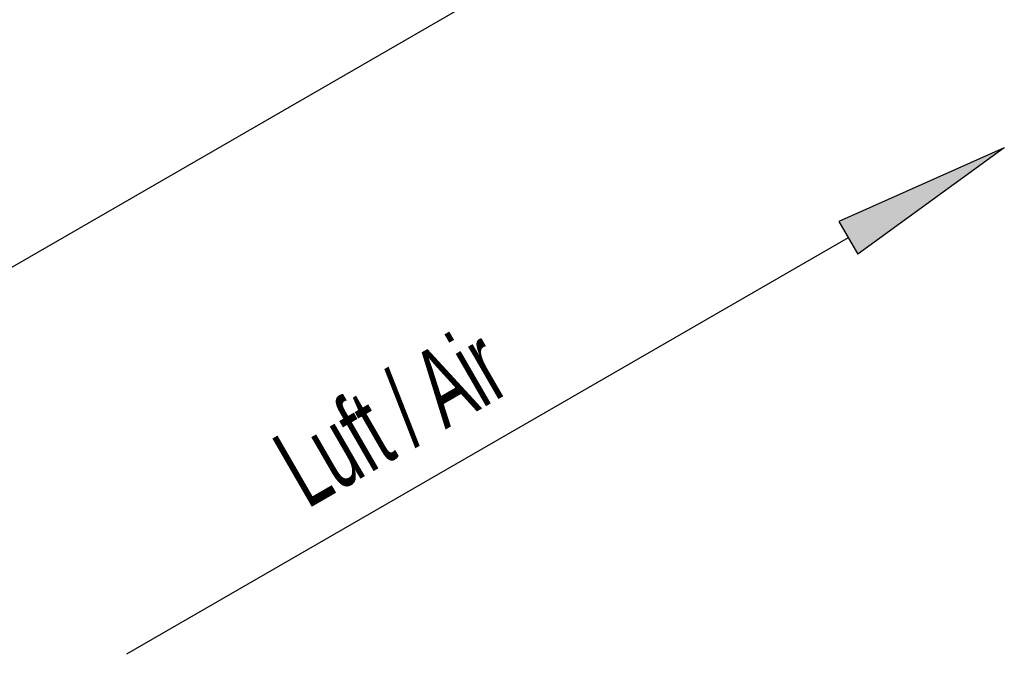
# Model space of a CAD drawing. Extents: x 5 to 297, y -3 to 205.
# Tile 24 of 38: x 221 to 265, y 54 to 82. Entities that reach past the tile are written whole.
import ezdxf

# ---------------------------------------------------------------- set-up
doc = ezdxf.new("R2010")
doc.units = 0
doc.layers.get('0').update_dxf_attribs({"linetype": 'CONTINUOUS'})
doc.styles.add('SLDTEXTSTYLE0', font='TXT', dxfattribs={"width": 0.605})

# ---------------------------------------------------------------- blocks, each defined once
blk = doc.blocks.new('SW_BLOCK_DIMENSION_0')
at = {"color": 0, "linetype": 'CONTINUOUS', "insert": (-2.256, 3.907), "char_height": 3.5, "attachment_point": 1, "rotation": 30, "style": 'SLDTEXTSTYLE0'}
blk.add_mtext('Luft / Air', dxfattribs=at)
blk = doc.blocks.new('LUFT_-_AIR_OBEN_RECHTS_NEU')
at = {"linetype": 'CONTINUOUS'}
blk.add_hatch(color=7, dxfattribs=at).paths.add_polyline_path([(38.971, 22.5), (32.463, 17.772), (31.623, 19.228)], flags=0)
at = {"color": 7, "linetype": 'CONTINUOUS'}
for p, q in [((38.971, 22.5), (31.623, 19.228)), ((38.971, 22.5), (32.463, 17.772)), ((31.623, 19.228), (32.463, 17.772)), ((32.043, 18.5), (0, 0))]:
    blk.add_line(p, q, dxfattribs=at)
blk.add_blockref('SW_BLOCK_DIMENSION_0', (8.535, 5.561), dxfattribs=at)

msp = doc.modelspace()

# ---------------------------------------------------------------- linework, layer by layer
at = {"color": 7, "linetype": 'CONTINUOUS'}
msp.add_line((219.465, 70.23), (253.671, 89.977), dxfattribs=at)

# ---------------------------------------------------------------- block references
msp.add_blockref('LUFT_-_AIR_OBEN_RECHTS_NEU', (226.175, 53.971), dxfattribs=at)

doc.saveas('drawing.dxf')
